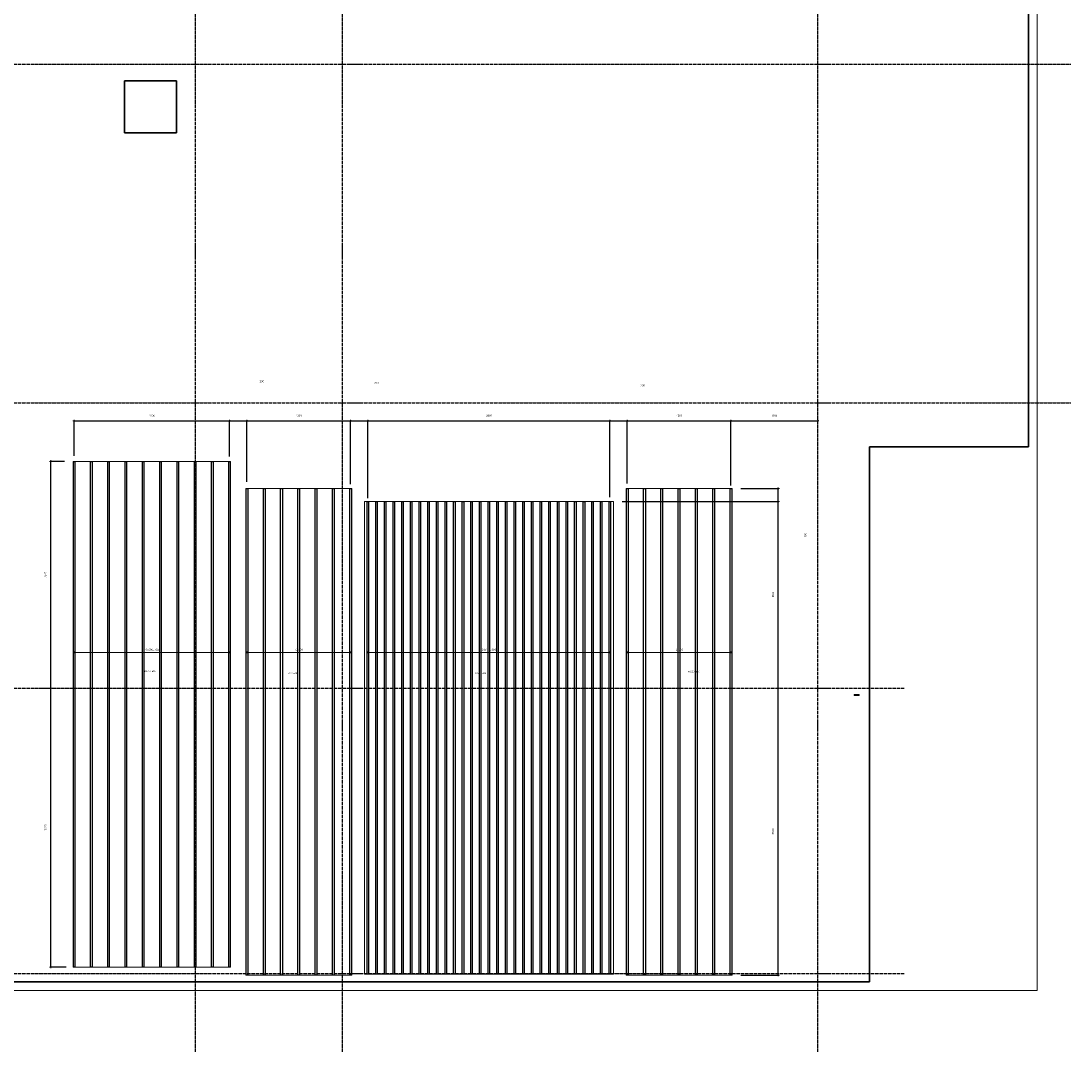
# Model space of a CAD drawing. Header units: millimetres. Extents: x -3170 to 89801, y -74170 to 82422.
# Tile 2 of 105: x 34682 to 46830, y -74170 to -62242. Entities that reach past the tile are written whole.
import ezdxf

# ---------------------------------------------------------------- set-up
doc = ezdxf.new("R2010")
doc.units = ezdxf.units.MM
doc.header["$PDMODE"] = 65
for name, pattern in [('______11', [50, 40, -5, 0, -5]), ('______3', [50, 40, -10]), ('______5', [110, 80, -10, 10, -10])]:
    doc.linetypes.add(name, pattern=pattern)
for name, color, linetype, lineweight in [('Standard', 7, 'Continuous', 25), ('Балка_ общее', 7, '______3', 13), ('Размерная линия_ общее', 7, 'Continuous', 13)]:
    doc.layers.add(name, color=color, linetype=linetype, lineweight=lineweight)
doc.layers.add('Арм.стержн.Доп. Арм. верхн.зоны У', color=7, linetype='Continuous', lineweight=35, true_color=0x739641)
doc.layers.add('Осевая линия_ общее', color=7, linetype='______5', lineweight=13, true_color=0xa0a0a0)
doc.styles.add('ISOCPEUR', font='ISOCPEUR')
doc.dimstyles.new('DIMSTYLE_3', dxfattribs={"dimtxt": 22, "dimasz": 25, "dimexe": 0, "dimexo": 0, "dimgap": 11, "dimtad": 2, "dimdec": 0, "dimrnd": 5, "dimzin": 12, "dimdsep": 46, "dimtxsty": 'ISOCPEUR', "dimblk1": 'ALL_ML_STRICH', "dimblk2": 'ALL_ML_STRICH', "dimsah": 1, "dimcen": 0, "dimclrd": 7, "dimclre": 256, "dimclrt": 7, "dimadec": 0, "dimazin": 0, "dimtfac": 1, "dimtdec": 0, "dimtix": 1, "dimtmove": 2, "dimatfit": 3, "dimfxl": 0, "dimtzin": 0, "dimlwd": 0, "dimlwe": -3, "dimarcsym": 0})
doc.dimstyles.new('DIMSTYLE_7', dxfattribs={"dimtxt": 22, "dimasz": 25, "dimexe": 0, "dimexo": 0, "dimgap": 11, "dimtad": 0, "dimdec": 0, "dimrnd": 5, "dimzin": 12, "dimdsep": 46, "dimtxsty": 'ISOCPEUR', "dimblk1": 'ALL_ML_STRICH', "dimblk2": 'ALL_ML_STRICH', "dimsah": 1, "dimcen": 0, "dimclrd": 7, "dimclre": 256, "dimclrt": 7, "dimadec": 0, "dimazin": 0, "dimtfac": 1, "dimtdec": 0, "dimtix": 1, "dimtmove": 2, "dimatfit": 3, "dimfxl": 0, "dimtzin": 0, "dimlwd": 0, "dimlwe": -3, "dimarcsym": 0})

# ---------------------------------------------------------------- blocks, each defined once
blk = doc.blocks.new('СЛОЖНЫЙ_ОБЪЕКТ_4')
at = {"layer": 'Осевая линия_ общее', "color": 253, "linetype": '______11', "lineweight": -3, "true_color": 0xa0a0a0, "transparency": 33554687}
for p, q in [((36700, -74170), (36700, -50490)), ((38400, -74170), (38400, -50490)), ((43900, -74170), (43900, -50490)), ((27980, -62740), (46830, -62740)), ((27980, -66660), (46830, -66660)), ((27980, -69960), (44900, -69960)), ((27980, -73260), (44900, -73260))]:
    blk.add_line(p, q, dxfattribs=at)
blk = doc.blocks.new('ALL_ML_STRICH')
at = {"color": 0, "linetype": 'ByBlock', "lineweight": -2}
for p, q in [((-1, 0), (0.5, 0)), ((-0.3, -0.3), (0.3, 0.3)), ((0, -0.5), (0, 0.5))]:
    blk.add_line(p, q, dxfattribs=at)
blk = doc.blocks.new('*D288')
at = {"layer": 'DEFPOINTS', "color": 7, "linetype": 'Continuous', "lineweight": 13, "transparency": 33554687}
for p in [(35295, -66868), (35295, -67374), (37095, -67379)]:
    blk.add_point(p, dxfattribs=at)
at = {"layer": 'Размерная линия_ общее', "color": 253, "linetype": 'Continuous', "lineweight": -2, "true_color": 0xa0a0a0, "transparency": 33554687}
for p, q in [((35295, -67274), (35295, -66868)), ((37095, -67279), (37095, -66868))]:
    blk.add_line(p, q, dxfattribs=at)
at = {"layer": 'Размерная линия_ общее', "color": 7, "linetype": 'Continuous', "lineweight": -2, "transparency": 33554687}
blk.add_line((35295, -66868), (37095, -66868), dxfattribs=at)
at = {"layer": 'Размерная линия_ общее', "color": 7, "linetype": 'Continuous', "lineweight": 13, "transparency": 33554687, "xscale": 25, "yscale": 25, "zscale": 25, "rotation": 180}
blk.add_blockref('ALL_ML_STRICH', (35295, -66868), dxfattribs=at)
at = {"layer": 'Размерная линия_ общее', "color": 7, "linetype": 'Continuous', "lineweight": 13, "transparency": 33554687, "xscale": 25, "yscale": 25, "zscale": 25}
blk.add_blockref('ALL_ML_STRICH', (37095, -66868), dxfattribs=at)
at = {"layer": 'Размерная линия_ общее', "color": 7, "linetype": 'Continuous', "lineweight": 13, "transparency": 33554687, "insert": (36199, -66807), "char_height": 22, "width": 88, "attachment_point": 5, "style": 'ISOCPEUR'}
blk.add_mtext('\\A1;{1800}', dxfattribs=at)
blk = doc.blocks.new('*D289')
at = {"layer": 'DEFPOINTS', "color": 7, "linetype": 'Continuous', "lineweight": 13, "transparency": 33554687}
for p in [(37095, -66868), (37095, -67379), (37295, -67674)]:
    blk.add_point(p, dxfattribs=at)
at = {"layer": 'Размерная линия_ общее', "color": 253, "linetype": 'Continuous', "lineweight": -2, "true_color": 0xa0a0a0, "transparency": 33554687}
for p, q in [((37095, -67279), (37095, -66868)), ((37295, -67574), (37295, -66868))]:
    blk.add_line(p, q, dxfattribs=at)
at = {"layer": 'Размерная линия_ общее', "color": 7, "linetype": 'Continuous', "lineweight": -2, "transparency": 33554687}
blk.add_line((37095, -66868), (37295, -66868), dxfattribs=at)
at = {"layer": 'Размерная линия_ общее', "color": 7, "linetype": 'Continuous', "lineweight": 13, "transparency": 33554687, "xscale": 25, "yscale": 25, "zscale": 25, "rotation": 180}
blk.add_blockref('ALL_ML_STRICH', (37095, -66868), dxfattribs=at)
at = {"layer": 'Размерная линия_ общее', "color": 7, "linetype": 'Continuous', "lineweight": 13, "transparency": 33554687, "xscale": 25, "yscale": 25, "zscale": 25}
blk.add_blockref('ALL_ML_STRICH', (37295, -66868), dxfattribs=at)
at = {"layer": 'Размерная линия_ общее', "color": 7, "linetype": 'Continuous', "lineweight": 13, "transparency": 33554687, "insert": (37468, -66411), "char_height": 22, "width": 66, "attachment_point": 5, "style": 'ISOCPEUR'}
blk.add_mtext('\\A1;{200}', dxfattribs=at)
blk = doc.blocks.new('*D290')
at = {"layer": 'DEFPOINTS', "color": 7, "linetype": 'Continuous', "lineweight": 13, "transparency": 33554687}
for p in [(37295, -66868), (37295, -67674), (38495, -67700)]:
    blk.add_point(p, dxfattribs=at)
at = {"layer": 'Размерная линия_ общее', "color": 253, "linetype": 'Continuous', "lineweight": -2, "true_color": 0xa0a0a0, "transparency": 33554687}
for p, q in [((37295, -67574), (37295, -66868)), ((38495, -67600), (38495, -66868))]:
    blk.add_line(p, q, dxfattribs=at)
at = {"layer": 'Размерная линия_ общее', "color": 7, "linetype": 'Continuous', "lineweight": -2, "transparency": 33554687}
blk.add_line((37295, -66868), (38495, -66868), dxfattribs=at)
at = {"layer": 'Размерная линия_ общее', "color": 7, "linetype": 'Continuous', "lineweight": 13, "transparency": 33554687, "xscale": 25, "yscale": 25, "zscale": 25, "rotation": 180}
blk.add_blockref('ALL_ML_STRICH', (37295, -66868), dxfattribs=at)
at = {"layer": 'Размерная линия_ общее', "color": 7, "linetype": 'Continuous', "lineweight": 13, "transparency": 33554687, "xscale": 25, "yscale": 25, "zscale": 25}
blk.add_blockref('ALL_ML_STRICH', (38495, -66868), dxfattribs=at)
at = {"layer": 'Размерная линия_ общее', "color": 7, "linetype": 'Continuous', "lineweight": 13, "transparency": 33554687, "insert": (37899, -66807), "char_height": 22, "width": 88, "attachment_point": 5, "style": 'ISOCPEUR'}
blk.add_mtext('\\A1;{1200}', dxfattribs=at)
blk = doc.blocks.new('*D291')
at = {"layer": 'DEFPOINTS', "color": 7, "linetype": 'Continuous', "lineweight": 13, "transparency": 33554687}
for p in [(38495, -66868), (38495, -67700), (38695, -67861)]:
    blk.add_point(p, dxfattribs=at)
at = {"layer": 'Размерная линия_ общее', "color": 253, "linetype": 'Continuous', "lineweight": -2, "true_color": 0xa0a0a0, "transparency": 33554687}
for p, q in [((38495, -67600), (38495, -66868)), ((38695, -67761), (38695, -66868))]:
    blk.add_line(p, q, dxfattribs=at)
at = {"layer": 'Размерная линия_ общее', "color": 7, "linetype": 'Continuous', "lineweight": -2, "transparency": 33554687}
blk.add_line((38495, -66868), (38695, -66868), dxfattribs=at)
at = {"layer": 'Размерная линия_ общее', "color": 7, "linetype": 'Continuous', "lineweight": 13, "transparency": 33554687, "xscale": 25, "yscale": 25, "zscale": 25, "rotation": 180}
blk.add_blockref('ALL_ML_STRICH', (38495, -66868), dxfattribs=at)
at = {"layer": 'Размерная линия_ общее', "color": 7, "linetype": 'Continuous', "lineweight": 13, "transparency": 33554687, "xscale": 25, "yscale": 25, "zscale": 25}
blk.add_blockref('ALL_ML_STRICH', (38695, -66868), dxfattribs=at)
at = {"layer": 'Размерная линия_ общее', "color": 7, "linetype": 'Continuous', "lineweight": 13, "transparency": 33554687, "insert": (38793, -66428), "char_height": 22, "width": 66, "attachment_point": 5, "style": 'ISOCPEUR'}
blk.add_mtext('\\A1;{200}', dxfattribs=at)
blk = doc.blocks.new('*D292')
at = {"layer": 'DEFPOINTS', "color": 7, "linetype": 'Continuous', "lineweight": 13, "transparency": 33554687}
for p in [(38695, -66868), (38695, -67861), (41495, -67850)]:
    blk.add_point(p, dxfattribs=at)
at = {"layer": 'Размерная линия_ общее', "color": 253, "linetype": 'Continuous', "lineweight": -2, "true_color": 0xa0a0a0, "transparency": 33554687}
for p, q in [((38695, -67761), (38695, -66868)), ((41495, -67750), (41495, -66868))]:
    blk.add_line(p, q, dxfattribs=at)
at = {"layer": 'Размерная линия_ общее', "color": 7, "linetype": 'Continuous', "lineweight": -2, "transparency": 33554687}
blk.add_line((38695, -66868), (41495, -66868), dxfattribs=at)
at = {"layer": 'Размерная линия_ общее', "color": 7, "linetype": 'Continuous', "lineweight": 13, "transparency": 33554687, "xscale": 25, "yscale": 25, "zscale": 25, "rotation": 180}
blk.add_blockref('ALL_ML_STRICH', (38695, -66868), dxfattribs=at)
at = {"layer": 'Размерная линия_ общее', "color": 7, "linetype": 'Continuous', "lineweight": 13, "transparency": 33554687, "xscale": 25, "yscale": 25, "zscale": 25}
blk.add_blockref('ALL_ML_STRICH', (41495, -66868), dxfattribs=at)
at = {"layer": 'Размерная линия_ общее', "color": 7, "linetype": 'Continuous', "lineweight": 13, "transparency": 33554687, "insert": (40097, -66807), "char_height": 22, "width": 88, "attachment_point": 5, "style": 'ISOCPEUR'}
blk.add_mtext('\\A1;{2800}', dxfattribs=at)
blk = doc.blocks.new('*D293')
at = {"layer": 'DEFPOINTS', "color": 7, "linetype": 'Continuous', "lineweight": 13, "transparency": 33554687}
for p in [(41495, -66868), (41695, -67692), (41495, -67850)]:
    blk.add_point(p, dxfattribs=at)
at = {"layer": 'Размерная линия_ общее', "color": 253, "linetype": 'Continuous', "lineweight": -2, "true_color": 0xa0a0a0, "transparency": 33554687}
for p, q in [((41495, -67750), (41495, -66868)), ((41695, -67592), (41695, -66868))]:
    blk.add_line(p, q, dxfattribs=at)
at = {"layer": 'Размерная линия_ общее', "color": 7, "linetype": 'Continuous', "lineweight": -2, "transparency": 33554687}
blk.add_line((41495, -66868), (41695, -66868), dxfattribs=at)
at = {"layer": 'Размерная линия_ общее', "color": 7, "linetype": 'Continuous', "lineweight": 13, "transparency": 33554687, "xscale": 25, "yscale": 25, "zscale": 25, "rotation": 180}
blk.add_blockref('ALL_ML_STRICH', (41495, -66868), dxfattribs=at)
at = {"layer": 'Размерная линия_ общее', "color": 7, "linetype": 'Continuous', "lineweight": 13, "transparency": 33554687, "xscale": 25, "yscale": 25, "zscale": 25}
blk.add_blockref('ALL_ML_STRICH', (41695, -66868), dxfattribs=at)
at = {"layer": 'Размерная линия_ общее', "color": 7, "linetype": 'Continuous', "lineweight": 13, "transparency": 33554687, "insert": (41875, -66458), "char_height": 22, "width": 66, "attachment_point": 5, "style": 'ISOCPEUR'}
blk.add_mtext('\\A1;{200}', dxfattribs=at)
blk = doc.blocks.new('*D294')
at = {"layer": 'DEFPOINTS', "color": 7, "linetype": 'Continuous', "lineweight": 13, "transparency": 33554687}
for p in [(41695, -66868), (41695, -67692), (42895, -67715)]:
    blk.add_point(p, dxfattribs=at)
at = {"layer": 'Размерная линия_ общее', "color": 253, "linetype": 'Continuous', "lineweight": -2, "true_color": 0xa0a0a0, "transparency": 33554687}
for p, q in [((41695, -67592), (41695, -66868)), ((42895, -67615), (42895, -66868))]:
    blk.add_line(p, q, dxfattribs=at)
at = {"layer": 'Размерная линия_ общее', "color": 7, "linetype": 'Continuous', "lineweight": -2, "transparency": 33554687}
blk.add_line((41695, -66868), (42895, -66868), dxfattribs=at)
at = {"layer": 'Размерная линия_ общее', "color": 7, "linetype": 'Continuous', "lineweight": 13, "transparency": 33554687, "xscale": 25, "yscale": 25, "zscale": 25, "rotation": 180}
blk.add_blockref('ALL_ML_STRICH', (41695, -66868), dxfattribs=at)
at = {"layer": 'Размерная линия_ общее', "color": 7, "linetype": 'Continuous', "lineweight": 13, "transparency": 33554687, "xscale": 25, "yscale": 25, "zscale": 25}
blk.add_blockref('ALL_ML_STRICH', (42895, -66868), dxfattribs=at)
at = {"layer": 'Размерная линия_ общее', "color": 7, "linetype": 'Continuous', "lineweight": 13, "transparency": 33554687, "insert": (42299, -66807), "char_height": 22, "width": 88, "attachment_point": 5, "style": 'ISOCPEUR'}
blk.add_mtext('\\A1;{1200}', dxfattribs=at)
blk = doc.blocks.new('*D295')
at = {"layer": 'DEFPOINTS', "color": 7, "linetype": 'Continuous', "lineweight": 13, "transparency": 33554687}
for p in [(42895, -66868), (43900, -66961), (42895, -67715)]:
    blk.add_point(p, dxfattribs=at)
at = {"layer": 'Размерная линия_ общее', "color": 253, "linetype": 'Continuous', "lineweight": -2, "true_color": 0xa0a0a0, "transparency": 33554687}
for p, q in [((42895, -67615), (42895, -66868)), ((43900, -66868), (43900, -66868))]:
    blk.add_line(p, q, dxfattribs=at)
at = {"layer": 'Размерная линия_ общее', "color": 7, "linetype": 'Continuous', "lineweight": -2, "transparency": 33554687}
blk.add_line((42895, -66868), (43900, -66868), dxfattribs=at)
at = {"layer": 'Размерная линия_ общее', "color": 7, "linetype": 'Continuous', "lineweight": 13, "transparency": 33554687, "xscale": 25, "yscale": 25, "zscale": 25, "rotation": 180}
blk.add_blockref('ALL_ML_STRICH', (42895, -66868), dxfattribs=at)
at = {"layer": 'Размерная линия_ общее', "color": 7, "linetype": 'Continuous', "lineweight": 13, "transparency": 33554687, "xscale": 25, "yscale": 25, "zscale": 25}
blk.add_blockref('ALL_ML_STRICH', (43900, -66868), dxfattribs=at)
at = {"layer": 'Размерная линия_ общее', "color": 7, "linetype": 'Continuous', "lineweight": 13, "transparency": 33554687, "insert": (43401, -66807), "char_height": 22, "width": 88, "attachment_point": 5, "style": 'ISOCPEUR'}
blk.add_mtext('\\A1;{1005}', dxfattribs=at)
blk = doc.blocks.new('*D296')
at = {"layer": 'DEFPOINTS', "color": 7, "linetype": 'Continuous', "lineweight": 13, "transparency": 33554687}
for p in [(43466, -69960), (42909, -73280), (43443, -73280)]:
    blk.add_point(p, dxfattribs=at)
at = {"layer": 'Размерная линия_ общее', "color": 253, "linetype": 'Continuous', "lineweight": -2, "true_color": 0xa0a0a0, "transparency": 33554687}
for p, q in [((43443, -69960), (43443, -69960)), ((43009, -73280), (43443, -73280))]:
    blk.add_line(p, q, dxfattribs=at)
at = {"layer": 'Размерная линия_ общее', "color": 7, "linetype": 'Continuous', "lineweight": -2, "transparency": 33554687}
blk.add_line((43443, -73280), (43443, -69960), dxfattribs=at)
at = {"layer": 'Размерная линия_ общее', "color": 7, "linetype": 'Continuous', "lineweight": 13, "transparency": 33554687, "xscale": 25, "yscale": 25, "zscale": 25}
for p, rotation in [((43443, -69960), 90), ((43443, -73280), 270)]:
    blk.add_blockref('ALL_ML_STRICH', p, dxfattribs=dict(at, rotation=rotation))
at = {"layer": 'Размерная линия_ общее', "color": 7, "linetype": 'Continuous', "lineweight": 13, "transparency": 33554687, "insert": (43382, -71619), "char_height": 22, "width": 88, "attachment_point": 5, "rotation": 90, "style": 'ISOCPEUR'}
blk.add_mtext('\\A1;{3320}', dxfattribs=at)
blk = doc.blocks.new('*D297')
at = {"layer": 'DEFPOINTS', "color": 7, "linetype": 'Continuous', "lineweight": 13, "transparency": 33554687}
for p in [(41536, -67801), (43443, -69960), (43466, -69960)]:
    blk.add_point(p, dxfattribs=at)
at = {"layer": 'Размерная линия_ общее', "color": 253, "linetype": 'Continuous', "lineweight": -2, "true_color": 0xa0a0a0, "transparency": 33554687}
for p, q in [((41636, -67801), (43443, -67801)), ((43443, -69960), (43443, -69960))]:
    blk.add_line(p, q, dxfattribs=at)
at = {"layer": 'Размерная линия_ общее', "color": 7, "linetype": 'Continuous', "lineweight": -2, "transparency": 33554687}
blk.add_line((43443, -69960), (43443, -67801), dxfattribs=at)
at = {"layer": 'Размерная линия_ общее', "color": 7, "linetype": 'Continuous', "lineweight": 13, "transparency": 33554687, "xscale": 25, "yscale": 25, "zscale": 25}
for p, rotation in [((43443, -67801), 90), ((43443, -69960), 270)]:
    blk.add_blockref('ALL_ML_STRICH', p, dxfattribs=dict(at, rotation=rotation))
at = {"layer": 'Размерная линия_ общее', "color": 7, "linetype": 'Continuous', "lineweight": 13, "transparency": 33554687, "insert": (43382, -68877), "char_height": 22, "width": 88, "attachment_point": 5, "rotation": 90, "style": 'ISOCPEUR'}
blk.add_mtext('\\A1;{2160}', dxfattribs=at)
blk = doc.blocks.new('*D298')
at = {"layer": 'DEFPOINTS', "color": 7, "linetype": 'Continuous', "lineweight": 13, "transparency": 33554687}
for p in [(42909, -67651), (41536, -67801), (43443, -67801)]:
    blk.add_point(p, dxfattribs=at)
at = {"layer": 'Размерная линия_ общее', "color": 253, "linetype": 'Continuous', "lineweight": -2, "true_color": 0xa0a0a0, "transparency": 33554687}
for p, q in [((43009, -67651), (43443, -67651)), ((41636, -67801), (43443, -67801))]:
    blk.add_line(p, q, dxfattribs=at)
at = {"layer": 'Размерная линия_ общее', "color": 7, "linetype": 'Continuous', "lineweight": -2, "transparency": 33554687}
blk.add_line((43443, -67801), (43443, -67651), dxfattribs=at)
at = {"layer": 'Размерная линия_ общее', "color": 7, "linetype": 'Continuous', "lineweight": 13, "transparency": 33554687, "xscale": 25, "yscale": 25, "zscale": 25}
for p, rotation in [((43443, -67651), 90), ((43443, -67801), 270)]:
    blk.add_blockref('ALL_ML_STRICH', p, dxfattribs=dict(at, rotation=rotation))
at = {"layer": 'Размерная линия_ общее', "color": 7, "linetype": 'Continuous', "lineweight": 13, "transparency": 33554687, "insert": (43756, -68189), "char_height": 22, "width": 66, "attachment_point": 5, "rotation": 90, "style": 'ISOCPEUR'}
blk.add_mtext('\\A1;{150}', dxfattribs=at)
blk = doc.blocks.new('*D299')
at = {"layer": 'DEFPOINTS', "color": 7, "linetype": 'Continuous', "lineweight": 13, "transparency": 33554687}
for p in [(34793, -69960), (35025, -73187), (35303, -73187)]:
    blk.add_point(p, dxfattribs=at)
at = {"layer": 'Размерная линия_ общее', "color": 253, "linetype": 'Continuous', "lineweight": -2, "true_color": 0xa0a0a0, "transparency": 33554687}
for p, q in [((34893, -69960), (35025, -69960)), ((35203, -73187), (35025, -73187))]:
    blk.add_line(p, q, dxfattribs=at)
at = {"layer": 'Размерная линия_ общее', "color": 7, "linetype": 'Continuous', "lineweight": -2, "transparency": 33554687}
blk.add_line((35025, -73187), (35025, -69960), dxfattribs=at)
at = {"layer": 'Размерная линия_ общее', "color": 7, "linetype": 'Continuous', "lineweight": 13, "transparency": 33554687, "xscale": 25, "yscale": 25, "zscale": 25}
for p, rotation in [((35025, -69960), 90), ((35025, -73187), 270)]:
    blk.add_blockref('ALL_ML_STRICH', p, dxfattribs=dict(at, rotation=rotation))
at = {"layer": 'Размерная линия_ общее', "color": 7, "linetype": 'Continuous', "lineweight": 13, "transparency": 33554687, "insert": (34964, -71572), "char_height": 22, "width": 88, "attachment_point": 5, "rotation": 90, "style": 'ISOCPEUR'}
blk.add_mtext('\\A1;{3225}', dxfattribs=at)
blk = doc.blocks.new('*D300')
at = {"layer": 'DEFPOINTS', "color": 7, "linetype": 'Continuous', "lineweight": 13, "transparency": 33554687}
for p in [(35284, -67337), (34793, -69960), (35025, -69960)]:
    blk.add_point(p, dxfattribs=at)
at = {"layer": 'Размерная линия_ общее', "color": 253, "linetype": 'Continuous', "lineweight": -2, "true_color": 0xa0a0a0, "transparency": 33554687}
for p, q in [((35184, -67337), (35025, -67337)), ((34893, -69960), (35025, -69960))]:
    blk.add_line(p, q, dxfattribs=at)
at = {"layer": 'Размерная линия_ общее', "color": 7, "linetype": 'Continuous', "lineweight": -2, "transparency": 33554687}
blk.add_line((35025, -69960), (35025, -67337), dxfattribs=at)
at = {"layer": 'Размерная линия_ общее', "color": 7, "linetype": 'Continuous', "lineweight": 13, "transparency": 33554687, "xscale": 25, "yscale": 25, "zscale": 25}
for p, rotation in [((35025, -67337), 90), ((35025, -69960), 270)]:
    blk.add_blockref('ALL_ML_STRICH', p, dxfattribs=dict(at, rotation=rotation))
at = {"layer": 'Размерная линия_ общее', "color": 7, "linetype": 'Continuous', "lineweight": 13, "transparency": 33554687, "insert": (34964, -68647), "char_height": 22, "width": 88, "attachment_point": 5, "rotation": 90, "style": 'ISOCPEUR'}
blk.add_mtext('\\A1;{2625}', dxfattribs=at)

msp = doc.modelspace()

# ---------------------------------------------------------------- linework, layer by layer
at = {"layer": 'Standard', "color": 7, "linetype": 'Continuous', "lineweight": 35, "transparency": 33554687}
for p, q in [((44320, -70040), (44320, -70036.9)), ((44320, -70036.9), (44380, -70036.9)), ((44320, -70040), (44380, -70040)), ((44380, -70036.9), (44380, -70040))]:
    msp.add_line(p, q, dxfattribs=at)
at = {"layer": 'Standard', "color": 7, "linetype": 'Continuous', "lineweight": 18, "transparency": 33554687}
msp.add_lwpolyline([(29250, -73460), (46440, -73460), (46440, -51620), (29250, -51620), (29250, -73460)], dxfattribs=at)
at = {"layer": 'Арм.стержн.Доп. Арм. верхн.зоны У', "color": 7, "linetype": 'Continuous', "lineweight": 13, "transparency": 33554687}
for p, q in [((35295.5, -69546.8), (35285.5, -69546.8)), ((37095.5, -69546.8), (37105.5, -69546.8)), ((37295.5, -69546.8), (37285.5, -69546.8)), ((38495.5, -69546.8), (38505.5, -69546.8)), ((38695.5, -69546.8), (38685.5, -69546.8)), ((41495.5, -69546.8), (41505.5, -69546.8)), ((41695.5, -69546.8), (41685.5, -69546.8)), ((42895.5, -69546.8), (42905.5, -69546.8))]:
    msp.add_line(p, q, dxfattribs=at)
at = {"layer": 'Арм.стержн.Доп. Арм. верхн.зоны У', "color": 7, "linetype": 'Continuous', "lineweight": 25, "transparency": 33554687}
for p, q in [((35289.5, -69552.8), (35301.5, -69540.8)), ((37089.5, -69552.8), (37101.5, -69540.8)), ((37289.5, -69552.8), (37301.5, -69540.8)), ((38489.5, -69552.8), (38501.5, -69540.8)), ((38689.5, -69552.8), (38701.5, -69540.8)), ((41489.5, -69552.8), (41501.5, -69540.8)), ((41689.5, -69552.8), (41701.5, -69540.8)), ((42889.5, -69552.8), (42901.5, -69540.8))]:
    msp.add_line(p, q, dxfattribs=at)
at = {"layer": 'Арм.стержн.Доп. Арм. верхн.зоны У', "color": 253, "linetype": 'Continuous', "lineweight": -3, "true_color": 0xa0a0a0, "transparency": 33554687}
for p, q in [((35295.5, -69546.8), (35295.5, -69536.8)), ((35295.5, -69546.8), (35295.5, -69556.8)), ((37095.5, -69546.8), (37095.5, -69536.8)), ((37095.5, -69546.8), (37095.5, -69556.8)), ((37295.5, -69546.8), (37295.5, -69536.8)), ((37295.5, -69546.8), (37295.5, -69556.8)), ((38495.5, -69546.8), (38495.5, -69536.8)), ((38495.5, -69546.8), (38495.5, -69556.8)), ((38695.5, -69546.8), (38695.5, -69536.8)), ((38695.5, -69546.8), (38695.5, -69556.8)), ((41495.5, -69546.8), (41495.5, -69536.8)), ((41495.5, -69546.8), (41495.5, -69556.8)), ((41695.5, -69546.8), (41695.5, -69536.8)), ((41695.5, -69546.8), (41695.5, -69556.8)), ((42895.5, -69546.8), (42895.5, -69536.8)), ((42895.5, -69546.8), (42895.5, -69556.8))]:
    msp.add_line(p, q, dxfattribs=at)
at = {"layer": 'Арм.стержн.Доп. Арм. верхн.зоны У', "color": 52, "linetype": 'Continuous', "lineweight": 13, "transparency": 33554687}
for points in [[(37106.5, -73186.7), (37106.5, -67336.7), (35284.5, -67336.7), (35284.5, -73186.7), (37106.5, -73186.7)], [(38509.5, -73280.4), (38509.5, -67650.9), (37281.5, -67650.9), (37281.5, -73280.4), (38509.5, -73280.4)], [(42909.5, -73280.4), (42909.5, -67650.9), (41681.5, -67650.9), (41681.5, -73280.4), (42909.5, -73280.4)], [(41536.5, -73270.4), (41536.5, -67800.9), (38654.5, -67800.9), (38654.5, -73270.4), (41536.5, -73270.4)]]:
    msp.add_lwpolyline(points, dxfattribs=at)
at = {"layer": 'Арм.стержн.Доп. Арм. верхн.зоны У', "color": 11, "linetype": 'Continuous', "lineweight": 25, "true_color": 0xff8c8c, "transparency": 33554687}
for points in [[(35287.5, -73186.7), (35287.5, -67336.7), (35303.5, -67336.7), (35303.5, -73186.7), (35287.5, -73186.7)], [(35487.5, -73186.7), (35487.5, -67336.7), (35503.5, -67336.7), (35503.5, -73186.7), (35487.5, -73186.7)], [(35687.5, -73186.7), (35687.5, -67336.7), (35703.5, -67336.7), (35703.5, -73186.7), (35687.5, -73186.7)], [(35887.5, -73186.7), (35887.5, -67336.7), (35903.5, -67336.7), (35903.5, -73186.7), (35887.5, -73186.7)], [(36087.5, -73186.7), (36087.5, -67336.7), (36103.5, -67336.7), (36103.5, -73186.7), (36087.5, -73186.7)], [(36287.5, -73186.7), (36287.5, -67336.7), (36303.5, -67336.7), (36303.5, -73186.7), (36287.5, -73186.7)], [(36487.5, -73186.7), (36487.5, -67336.7), (36503.5, -67336.7), (36503.5, -73186.7), (36487.5, -73186.7)], [(36687.5, -73186.7), (36687.5, -67336.7), (36703.5, -67336.7), (36703.5, -73186.7), (36687.5, -73186.7)], [(36887.5, -73186.7), (36887.5, -67336.7), (36903.5, -67336.7), (36903.5, -73186.7), (36887.5, -73186.7)], [(37087.5, -73186.7), (37087.5, -67336.7), (37103.5, -67336.7), (37103.5, -73186.7), (37087.5, -73186.7)], [(38687.5, -73270.4), (38687.5, -67800.9), (38703.5, -67800.9), (38703.5, -73270.4), (38687.5, -73270.4)], [(38787.5, -73270.4), (38787.5, -67800.9), (38803.5, -67800.9), (38803.5, -73270.4), (38787.5, -73270.4)], [(38887.5, -73270.4), (38887.5, -67800.9), (38903.5, -67800.9), (38903.5, -73270.4), (38887.5, -73270.4)], [(38987.5, -73270.4), (38987.5, -67800.9), (39003.5, -67800.9), (39003.5, -73270.4), (38987.5, -73270.4)], [(39087.5, -73270.4), (39087.5, -67800.9), (39103.5, -67800.9), (39103.5, -73270.4), (39087.5, -73270.4)], [(39187.5, -73270.4), (39187.5, -67800.9), (39203.5, -67800.9), (39203.5, -73270.4), (39187.5, -73270.4)], [(39287.5, -73270.4), (39287.5, -67800.9), (39303.5, -67800.9), (39303.5, -73270.4), (39287.5, -73270.4)], [(39387.5, -73270.4), (39387.5, -67800.9), (39403.5, -67800.9), (39403.5, -73270.4), (39387.5, -73270.4)], [(39487.5, -73270.4), (39487.5, -67800.9), (39503.5, -67800.9), (39503.5, -73270.4), (39487.5, -73270.4)], [(39587.5, -73270.4), (39587.5, -67800.9), (39603.5, -67800.9), (39603.5, -73270.4), (39587.5, -73270.4)], [(39687.5, -73270.4), (39687.5, -67800.9), (39703.5, -67800.9), (39703.5, -73270.4), (39687.5, -73270.4)], [(39787.5, -73270.4), (39787.5, -67800.9), (39803.5, -67800.9), (39803.5, -73270.4), (39787.5, -73270.4)], [(39887.5, -73270.4), (39887.5, -67800.9), (39903.5, -67800.9), (39903.5, -73270.4), (39887.5, -73270.4)], [(39987.5, -73270.4), (39987.5, -67800.9), (40003.5, -67800.9), (40003.5, -73270.4), (39987.5, -73270.4)], [(40087.5, -73270.4), (40087.5, -67800.9), (40103.5, -67800.9), (40103.5, -73270.4), (40087.5, -73270.4)], [(40187.5, -73270.4), (40187.5, -67800.9), (40203.5, -67800.9), (40203.5, -73270.4), (40187.5, -73270.4)], [(40287.5, -73270.4), (40287.5, -67800.9), (40303.5, -67800.9), (40303.5, -73270.4), (40287.5, -73270.4)], [(40387.5, -73270.4), (40387.5, -67800.9), (40403.5, -67800.9), (40403.5, -73270.4), (40387.5, -73270.4)], [(40487.5, -73270.4), (40487.5, -67800.9), (40503.5, -67800.9), (40503.5, -73270.4), (40487.5, -73270.4)], [(40587.5, -73270.4), (40587.5, -67800.9), (40603.5, -67800.9), (40603.5, -73270.4), (40587.5, -73270.4)], [(40687.5, -73270.4), (40687.5, -67800.9), (40703.5, -67800.9), (40703.5, -73270.4), (40687.5, -73270.4)], [(40787.5, -73270.4), (40787.5, -67800.9), (40803.5, -67800.9), (40803.5, -73270.4), (40787.5, -73270.4)], [(40887.5, -73270.4), (40887.5, -67800.9), (40903.5, -67800.9), (40903.5, -73270.4), (40887.5, -73270.4)], [(40987.5, -73270.4), (40987.5, -67800.9), (41003.5, -67800.9), (41003.5, -73270.4), (40987.5, -73270.4)], [(41087.5, -73270.4), (41087.5, -67800.9), (41103.5, -67800.9), (41103.5, -73270.4), (41087.5, -73270.4)], [(41187.5, -73270.4), (41187.5, -67800.9), (41203.5, -67800.9), (41203.5, -73270.4), (41187.5, -73270.4)], [(41287.5, -73270.4), (41287.5, -67800.9), (41303.5, -67800.9), (41303.5, -73270.4), (41287.5, -73270.4)], [(41387.5, -73270.4), (41387.5, -67800.9), (41403.5, -67800.9), (41403.5, -73270.4), (41387.5, -73270.4)], [(41487.5, -73270.4), (41487.5, -67800.9), (41503.5, -67800.9), (41503.5, -73270.4), (41487.5, -73270.4)]]:
    msp.add_lwpolyline(points, dxfattribs=at)
at = {"layer": 'Арм.стержн.Доп. Арм. верхн.зоны У', "color": 33, "linetype": 'Continuous', "lineweight": 25, "true_color": 0xf0a546, "transparency": 33554687}
for points in [[(37285.5, -73280.4), (37285.5, -67650.9), (37305.5, -67650.9), (37305.5, -73280.4), (37285.5, -73280.4)], [(37485.5, -73280.4), (37485.5, -67650.9), (37505.5, -67650.9), (37505.5, -73280.4), (37485.5, -73280.4)], [(37685.5, -73280.4), (37685.5, -67650.9), (37705.5, -67650.9), (37705.5, -73280.4), (37685.5, -73280.4)], [(37885.5, -73280.4), (37885.5, -67650.9), (37905.5, -67650.9), (37905.5, -73280.4), (37885.5, -73280.4)], [(38085.5, -73280.4), (38085.5, -67650.9), (38105.5, -67650.9), (38105.5, -73280.4), (38085.5, -73280.4)], [(38285.5, -73280.4), (38285.5, -67650.9), (38305.5, -67650.9), (38305.5, -73280.4), (38285.5, -73280.4)], [(38485.5, -73280.4), (38485.5, -67650.9), (38505.5, -67650.9), (38505.5, -73280.4), (38485.5, -73280.4)], [(41685.5, -73280.4), (41685.5, -67650.9), (41705.5, -67650.9), (41705.5, -73280.4), (41685.5, -73280.4)], [(41885.5, -73280.4), (41885.5, -67650.9), (41905.5, -67650.9), (41905.5, -73280.4), (41885.5, -73280.4)], [(42085.5, -73280.4), (42085.5, -67650.9), (42105.5, -67650.9), (42105.5, -73280.4), (42085.5, -73280.4)], [(42285.5, -73280.4), (42285.5, -67650.9), (42305.5, -67650.9), (42305.5, -73280.4), (42285.5, -73280.4)], [(42485.5, -73280.4), (42485.5, -67650.9), (42505.5, -67650.9), (42505.5, -73280.4), (42485.5, -73280.4)], [(42685.5, -73280.4), (42685.5, -67650.9), (42705.5, -67650.9), (42705.5, -73280.4), (42685.5, -73280.4)], [(42885.5, -73280.4), (42885.5, -67650.9), (42905.5, -67650.9), (42905.5, -73280.4), (42885.5, -73280.4)]]:
    msp.add_lwpolyline(points, dxfattribs=at)
at = {"layer": 'Арм.стержн.Доп. Арм. верхн.зоны У', "color": 7, "linetype": 'Continuous', "lineweight": 13, "transparency": 33554687}
for points in [[(35295.5, -69546.8), (36091.9, -69546.8), (36091.9, -69546.8), (37095.5, -69546.8)], [(37295.5, -69546.8), (37828.2, -69546.8), (37828.2, -69546.8), (38495.5, -69546.8)], [(38695.5, -69546.8), (39984.2, -69546.8), (39984.2, -69546.8), (41495.5, -69546.8)], [(41695.5, -69546.8), (42228.2, -69546.8), (42228.2, -69546.8), (42895.5, -69546.8)]]:
    msp.add_lwpolyline(points, dxfattribs=at)
at = {"layer": 'Размерная линия_ общее', "color": 7, "linetype": 'Continuous', "lineweight": 35, "transparency": 33554687}
for p, q in [((46340, -58310), (46340, -67170)), ((35880, -62935), (35880, -63535)), ((36480, -62935), (35880, -62935)), ((36480, -63535), (36480, -62935)), ((35880, -63535), (36480, -63535)), ((44500, -67170), (44500, -73360)), ((46340, -67170), (44500, -67170)), ((44500, -73360), (30600, -73360))]:
    msp.add_line(p, q, dxfattribs=at)

# ---------------------------------------------------------------- block references
at = {"layer": 'Балка_ общее', "color": 7, "linetype": 'Continuous', "lineweight": 13, "transparency": 33554687}
msp.add_blockref('СЛОЖНЫЙ_ОБЪЕКТ_4', (0, 0), dxfattribs=at)

# ---------------------------------------------------------------- texts
at = {"layer": 'Арм.стержн.Доп. Арм. верхн.зоны У', "color": 7, "linetype": 'Continuous', "lineweight": 13, "transparency": 33554687, "char_height": 22, "attachment_point": 7, "style": 'ISOCPEUR'}
for s, insert, width in [('\\W0.94;9x200=1800', (36121.8, -69526.8), 159.871), ('\\W0.95;6x200', (37858.1, -69526.8), 87.336), ('\\W0.95;28x100=2800', (40014.1, -69526.8), 175.313), ('\\W0.95;6x200', (42258.1, -69526.8), 87.336)]:
    msp.add_mtext(s, dxfattribs=dict(at, insert=insert, width=width))
at = {"layer": 'Арм.стержн.Доп. Арм. верхн.зоны У', "color": 7, "linetype": 'Continuous', "lineweight": 25, "transparency": 33554687, "char_height": 20, "attachment_point": 7, "style": 'ISOCPEUR'}
for s, insert, width in [('\\W0.92;поз.', (36111.1, -69773.6), 56.165), ('\\W0.75;19', (36158.1, -69773.6), 31.485), ('\\W0.89; ø16 ', (36182.1, -69773.6), 74.911), ('\\W0.77;поз.', (37759.6, -69798.5), 46.804), ('\\W0.73;20', (37798.8, -69798.5), 30.601), ('\\W0.79; ø20 ', (37822.1, -69798.5), 66.199), ('\\W0.92;поз.', (39936.5, -69796.5), 56.165), ('\\W0.75;21', (39983.5, -69796.5), 31.485), ('\\W0.89; ø16 ', (40007.5, -69796.5), 74.91), ('\\W0.92;поз.', (42396.3, -69776.8), 56.165), ('\\W0.87;20', (42443.3, -69776.8), 36.721), ('\\W0.95; ø20 ', (42471.3, -69776.8), 79.438)]:
    msp.add_mtext(s, dxfattribs=dict(at, insert=insert, width=width))

# ---------------------------------------------------------------- dimensions: what is measured, and where the dimension line sits
at = {"layer": 'Размерная линия_ общее', "color": 7, "linetype": 'Continuous', "lineweight": 13, "transparency": 33554687}
for base, p1, p2, picture, middle in [((37295.5, -66867.8), (37095.5, -67279), (37295.5, -67574.3), '*D289', (37468.1, -66410.5)), ((38695.5, -66867.8), (38495.5, -67600.5), (38695.5, -67760.8), '*D291', (38793, -66428.4)), ((41695.5, -66867.8), (41495.5, -67749.8), (41695.5, -67592.4), '*D293', (41874.9, -66458.1)), ((37095.5, -66867.8), (35295.5, -67274.4), (37095.5, -67279), '*D288', (36198.8, -66806.8)), ((38495.5, -66867.8), (37295.5, -67574.3), (38495.5, -67600.5), '*D290', (37898.8, -66806.8)), ((41495.5, -66867.8), (38695.5, -67760.8), (41495.5, -67749.8), '*D292', (40096.6, -66806.8)), ((42895.5, -66867.8), (41695.5, -67592.4), (42895.5, -67615.3), '*D294', (42298.8, -66806.8)), ((43900, -66867.7888), (42895.4635, -67615.2633), (43900, -66867.7888), '*D295', (43401.0317, -66806.7888))]:
    dim = msp.add_linear_dim(base=base, p1=p1, p2=p2, dimstyle='DIMSTYLE_3', override={"dimpost": '<>', "dimclrd": 7, "dimclre": 253, "dimclrt": 7, "dimlwd": 0, "dimlwe": 65533}, dxfattribs=at)
    dim.commit()
    dim.dimension.update_dxf_attribs({"geometry": picture, "text_midpoint": middle, "dimtype": 160})
for base, p1, p2, dimstyle, picture, middle in [((35025.3, -67336.7), (34892.9, -69960), (35184.5, -67336.7), 'DIMSTYLE_3', '*D300', (34964.3, -68647.2)), ((43442.9, -67650.9), (41636.5, -67800.9), (43009.5, -67650.9), 'DIMSTYLE_7', '*D298', (43756.5, -68188.8)), ((43442.9, -67800.9), (43442.9, -69960), (41636.5, -67800.9), 'DIMSTYLE_3', '*D297', (43381.9, -68877.2)), ((35025.3, -69960), (35203.5, -73186.7), (34892.9, -69960), 'DIMSTYLE_3', '*D299', (34964.3, -71572.2)), ((43442.9, -69960), (43009.5, -73280.4), (43442.9, -69960), 'DIMSTYLE_3', '*D296', (43381.9, -71619.1))]:
    dim = msp.add_linear_dim(base=base, p1=p1, p2=p2, angle=90, dimstyle=dimstyle, override={"dimpost": '<>', "dimclrd": 7, "dimclre": 253, "dimclrt": 7, "dimlwd": 0, "dimlwe": 65533}, dxfattribs=at)
    dim.commit()
    dim.dimension.update_dxf_attribs({"geometry": picture, "text_midpoint": middle, "dimtype": 160})

doc.saveas('drawing.dxf')
